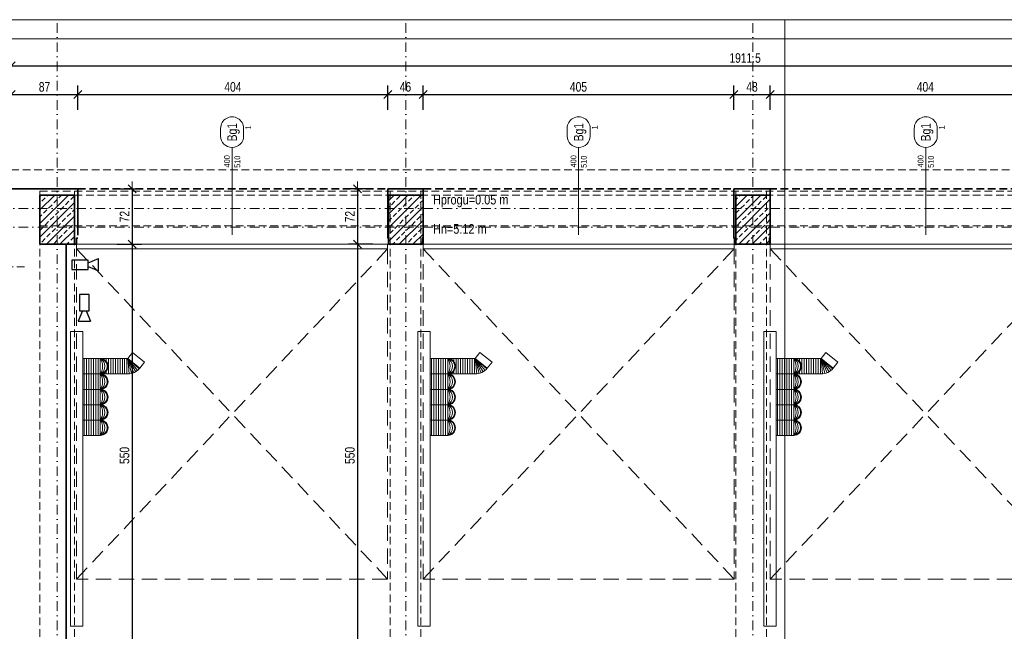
# Model space of a CAD drawing. Header units: millimetres. Extents: x 4946 to 18537, y -10559 to 785.
# Tile 41 of 79: x 6050 to 7332, y -11 to 785. Entities that reach past the tile are written whole.
import ezdxf
from ezdxf.enums import TextEntityAlignment as Align

# ---------------------------------------------------------------- set-up
doc = ezdxf.new("R2010")
doc.units = ezdxf.units.MM
for name, pattern in [('DASHDOT', [1, 0.5, -0.25, 0, -0.25]), ('DASHED', [0.75, 0.5, -0.25]), ('DASHEDX2', [1.5, 1, -0.5])]:
    doc.linetypes.add(name, pattern=pattern)
doc.layers.add('BA_pom', color=6, linetype='Continuous', lineweight=18, plot=False)
doc.layers.add('PG_POMOCNICZNE', color=6, linetype='Continuous', lineweight=18, plot=False)
for name, color, linetype, lineweight in [('BA_sym', 7, 'Continuous', 18), ('BA_txc', 1, 'Continuous', 18), ('BA_txs', 2, 'Continuous', 18), ('M_Ramki do druku', 7, 'Continuous', 18), ('M_Ramki rysunków', 2, 'Continuous', 18), ('PG_BRAMY', 1, 'DASHEDX2', 18), ('PG_KONSTRUKCJA', 5, 'Continuous', 35), ('PG_OSIE', 1, 'DASHDOT', 18), ('PG_PODCIĄGI', 1, 'DASHED', 18), ('PG_SZRAF', 1, 'Continuous', 18), ('PG_WIDOKOWE_CIENKIE', 1, 'Continuous', 18), ('PG_WYMIARY', 1, 'Continuous', 18), ('PG_WYPOSAŻENIE', 1, 'Continuous', 18), ('PG_ŚCIANY_SŁUPY', 4, 'Continuous', 35), ('Wyposażenie', 134, 'Continuous', 18)]:
    doc.layers.add(name, color=color, linetype=linetype, lineweight=lineweight)
doc.styles.add('BIKTS', font='bikromsw.shx', dxfattribs={"width": 0.85})
doc.styles.add('BIKWYM', font='BIKROMSW.SHX', dxfattribs={"width": 0.8})
doc.dimstyles.new('BA_KR_50', dxfattribs={"dimscale": 0.5, "dimtxt": 25, "dimasz": 1.666667, "dimexe": 24, "dimexo": 0, "dimgap": 0, "dimtad": 0, "dimdec": 1, "dimrnd": 0.5, "dimzin": 9, "dimdsep": 46, "dimtxsty": 'BIKWYM', "dimblk": 'WYM-KR', "dimcen": 0, "dimdle": 20, "dimclrd": 256, "dimclre": 256, "dimclrt": 7, "dimadec": 0, "dimazin": 0, "dimtfac": 0.033333, "dimtdec": 1, "dimtmove": 0, "dimatfit": 3, "dimldrblk": 'WYM-KR', "dimfxl": 40, "dimfxlon": 1, "dimtvp": 0.8, "dimtolj": 1, "dimarcsym": 0})

# ---------------------------------------------------------------- blocks, each defined once
blk = doc.blocks.new('brama')
at = {"layer": 'PG_BRAMY', "linetype": 'Continuous'}
for p, q in [((4191.2, 391.2), (4596.2, 391.2)), ((4191.2, 391.2), (4191.2, 385.2)), ((4191.2, 385.2), (4596.2, 385.2)), ((4596.2, 391.2), (4596.2, 385.2))]:
    blk.add_line(p, q, dxfattribs=at)
at = {"layer": 'PG_BRAMY', "ltscale": 20}
for p, q in [((4191.2, -44.8), (4596.2, 385.2)), ((4191.2, 385.2), (4596.2, -44.8))]:
    blk.add_line(p, q, dxfattribs=at)
blk.add_lwpolyline([(4191.2, 385.2), (4596.2, 385.2), (4596.2, -44.8), (4191.2, -44.8)], close=True, dxfattribs=at)
blk = doc.blocks.new('symdrz')
blk.add_lwpolyline([(-10, -30, -1), (-10, 30), (10, 30, -1), (10, -30)], format="xyb", close=True)
at = {"style": 'BIKTS', "width": 0.8}
blk.add_attdef('SZERDRZ', text='', height=25, dxfattribs=at).set_placement((77.1, 8.8), align=Align.CENTER)
blk.add_attdef('SYMDRZ', text='', height=25, dxfattribs=at).set_placement((0, 0), align=Align.MIDDLE)
blk.add_attdef('WYSDRZ', text='', height=25, dxfattribs=at).set_placement((77.1, -9.5), align=Align.TOP_CENTER)
blk = doc.blocks.new('A$C558C0175')
at = {"layer": 'PG_SZRAF'}
h = blk.add_hatch(dxfattribs=at)
h.set_pattern_fill('ANSI33', color=256, scale=50)
h.set_pattern_definition([(45, (339.872, -19.246), (-8.83883, 8.83883), []), (45, (348.711, -19.246), (-8.83883, 8.83883), [6.25, -3.125])])
h.paths.add_polyline_path([(-45, 64), (0, 64), (0, 0), (-45, 0)])
at = {"layer": 'PG_KONSTRUKCJA'}
blk.add_lwpolyline([(-45, 64), (0, 64), (0, 0), (-45, 0)], close=True, dxfattribs=at)
blk = doc.blocks.new('A$C0fd6651b')
at = {"layer": 'PG_WYPOSAŻENIE', "color": 18, "lineweight": 30, "true_color": 0x000000}
for p, q in [((5.4, 13.5), (0, 0)), ((10.4, 13.5), (15.8, 0)), ((0, 0), (15.8, 0))]:
    blk.add_line(p, q, dxfattribs=at)
blk.add_lwpolyline([(1.8, 34.8), (1.8, 13.5), (14, 13.5), (14, 34.8)], close=True, dxfattribs=at)
blk = doc.blocks.new('A$C0f2c6892')
at = {"layer": 'PG_WIDOKOWE_CIENKIE', "color": 18, "lineweight": 30, "rotation": 90}
blk.add_blockref('A$C0fd6651b', (94.2, -104.5), dxfattribs=at)
at = {"layer": 'PG_WIDOKOWE_CIENKIE', "color": 18, "lineweight": 30}
blk.add_blockref('A$C0fd6651b', (67.9, -170.2), dxfattribs=at)
blk = doc.blocks.new('WYM-KR')
at = {"linetype": 'ByBlock'}
blk.add_line((11.52, 0), (-11.52, 0), dxfattribs=at)
at = {"color": 7, "linetype": 'ByBlock'}
blk.add_line((6.24, 6.24), (-6.24, -6.24), dxfattribs=at)
blk = doc.blocks.new('*D272')
at = {"layer": 'Defpoints', "color": 0, "transparency": 16777216}
for p in [(6125.5, 687.6), (6038.5, 564.7), (6125.5, 564.7)]:
    blk.add_point(p, dxfattribs=at)
at = {"layer": 'PG_WYMIARY', "lineweight": -2, "transparency": 16777216}
for p, q in [((6038.5, 667.6), (6038.5, 699.6)), ((6125.5, 667.6), (6125.5, 699.6)), ((6039.4, 687.6), (6124.7, 687.6))]:
    blk.add_line(p, q, dxfattribs=at)
at = {"layer": 'PG_WYMIARY', "lineweight": -2, "transparency": 16777216, "xscale": 0.8333333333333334, "yscale": 0.8333333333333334, "zscale": 0.8333333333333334, "rotation": 180}
blk.add_blockref('WYM-KR', (6038.5, 687.6), dxfattribs=at)
at = {"layer": 'PG_WYMIARY', "lineweight": -2, "transparency": 16777216, "xscale": 0.8333333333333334, "yscale": 0.8333333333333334, "zscale": 0.8333333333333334}
blk.add_blockref('WYM-KR', (6125.5, 687.6), dxfattribs=at)
at = {"layer": 'PG_WYMIARY', "color": 7, "lineweight": 18, "transparency": 16777216, "insert": (6082, 697.6), "char_height": 12.5, "attachment_point": 5, "style": 'BIKWYM'}
blk.add_mtext('\\A1;87', dxfattribs=at)
blk = doc.blocks.new('*D273')
at = {"layer": 'Defpoints', "color": 0, "transparency": 16777216}
for p in [(6529, 687.6), (6125.5, 564.7), (6529, 564.7)]:
    blk.add_point(p, dxfattribs=at)
at = {"layer": 'PG_WYMIARY', "lineweight": -2, "transparency": 16777216}
for p, q in [((6125.5, 667.6), (6125.5, 699.6)), ((6529, 667.6), (6529, 699.6)), ((6126.4, 687.6), (6528.2, 687.6))]:
    blk.add_line(p, q, dxfattribs=at)
at = {"layer": 'PG_WYMIARY', "lineweight": -2, "transparency": 16777216, "xscale": 0.8333333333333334, "yscale": 0.8333333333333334, "zscale": 0.8333333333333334, "rotation": 180}
blk.add_blockref('WYM-KR', (6125.5, 687.6), dxfattribs=at)
at = {"layer": 'PG_WYMIARY', "lineweight": -2, "transparency": 16777216, "xscale": 0.8333333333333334, "yscale": 0.8333333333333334, "zscale": 0.8333333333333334}
blk.add_blockref('WYM-KR', (6529, 687.6), dxfattribs=at)
at = {"layer": 'PG_WYMIARY', "color": 7, "lineweight": 18, "transparency": 16777216, "insert": (6327.3, 697.6), "char_height": 12.5, "attachment_point": 5, "style": 'BIKWYM'}
blk.add_mtext('\\A1;404', dxfattribs=at)
blk = doc.blocks.new('*D274')
at = {"layer": 'Defpoints', "color": 0, "transparency": 16777216}
for p in [(6575, 687.6), (6529, 564.7), (6575, 564.7)]:
    blk.add_point(p, dxfattribs=at)
at = {"layer": 'PG_WYMIARY', "lineweight": -2, "transparency": 16777216}
for p, q in [((6529, 667.6), (6529, 699.6)), ((6575, 667.6), (6575, 699.6)), ((6529.9, 687.6), (6574.2, 687.6))]:
    blk.add_line(p, q, dxfattribs=at)
at = {"layer": 'PG_WYMIARY', "lineweight": -2, "transparency": 16777216, "xscale": 0.8333333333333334, "yscale": 0.8333333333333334, "zscale": 0.8333333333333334, "rotation": 180}
blk.add_blockref('WYM-KR', (6529, 687.6), dxfattribs=at)
at = {"layer": 'PG_WYMIARY', "lineweight": -2, "transparency": 16777216, "xscale": 0.8333333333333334, "yscale": 0.8333333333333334, "zscale": 0.8333333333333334}
blk.add_blockref('WYM-KR', (6575, 687.6), dxfattribs=at)
at = {"layer": 'PG_WYMIARY', "color": 7, "lineweight": 18, "transparency": 16777216, "insert": (6552, 697.6), "char_height": 12.5, "attachment_point": 5, "style": 'BIKWYM'}
blk.add_mtext('\\A1;46', dxfattribs=at)
blk = doc.blocks.new('*D275')
at = {"layer": 'Defpoints', "color": 0, "transparency": 16777216}
for p in [(6979.5, 687.6), (6575, 564.7), (6979.5, 564.7)]:
    blk.add_point(p, dxfattribs=at)
at = {"layer": 'PG_WYMIARY', "lineweight": -2, "transparency": 16777216}
for p, q in [((6575, 667.6), (6575, 699.6)), ((6979.5, 667.6), (6979.5, 699.6)), ((6575.9, 687.6), (6978.7, 687.6))]:
    blk.add_line(p, q, dxfattribs=at)
at = {"layer": 'PG_WYMIARY', "lineweight": -2, "transparency": 16777216, "xscale": 0.8333333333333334, "yscale": 0.8333333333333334, "zscale": 0.8333333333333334, "rotation": 180}
blk.add_blockref('WYM-KR', (6575, 687.6), dxfattribs=at)
at = {"layer": 'PG_WYMIARY', "lineweight": -2, "transparency": 16777216, "xscale": 0.8333333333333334, "yscale": 0.8333333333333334, "zscale": 0.8333333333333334}
blk.add_blockref('WYM-KR', (6979.5, 687.6), dxfattribs=at)
at = {"layer": 'PG_WYMIARY', "color": 7, "lineweight": 18, "transparency": 16777216, "insert": (6777.3, 697.6), "char_height": 12.5, "attachment_point": 5, "style": 'BIKWYM'}
blk.add_mtext('\\A1;405', dxfattribs=at)
blk = doc.blocks.new('*D276')
at = {"layer": 'Defpoints', "color": 0, "transparency": 16777216}
for p in [(7027, 687.6), (6979.5, 564.7), (7027, 564.7)]:
    blk.add_point(p, dxfattribs=at)
at = {"layer": 'PG_WYMIARY', "lineweight": -2, "transparency": 16777216}
for p, q in [((6979.5, 667.6), (6979.5, 699.6)), ((7027, 667.6), (7027, 699.6)), ((6980.4, 687.6), (7026.2, 687.6))]:
    blk.add_line(p, q, dxfattribs=at)
at = {"layer": 'PG_WYMIARY', "lineweight": -2, "transparency": 16777216, "xscale": 0.8333333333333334, "yscale": 0.8333333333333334, "zscale": 0.8333333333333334, "rotation": 180}
blk.add_blockref('WYM-KR', (6979.5, 687.6), dxfattribs=at)
at = {"layer": 'PG_WYMIARY', "lineweight": -2, "transparency": 16777216, "xscale": 0.8333333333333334, "yscale": 0.8333333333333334, "zscale": 0.8333333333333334}
blk.add_blockref('WYM-KR', (7027, 687.6), dxfattribs=at)
at = {"layer": 'PG_WYMIARY', "color": 7, "lineweight": 18, "transparency": 16777216, "insert": (7003.3, 697.6), "char_height": 12.5, "attachment_point": 5, "style": 'BIKWYM'}
blk.add_mtext('\\A1;48', dxfattribs=at)
blk = doc.blocks.new('*D277')
at = {"layer": 'Defpoints', "color": 0, "transparency": 16777216}
for p in [(7431, 687.6), (7027, 564.7), (7431, 564.7)]:
    blk.add_point(p, dxfattribs=at)
at = {"layer": 'PG_WYMIARY', "lineweight": -2, "transparency": 16777216}
for p, q in [((7027, 667.6), (7027, 699.6)), ((7431, 667.6), (7431, 699.6)), ((7027.9, 687.6), (7430.2, 687.6))]:
    blk.add_line(p, q, dxfattribs=at)
at = {"layer": 'PG_WYMIARY', "lineweight": -2, "transparency": 16777216, "xscale": 0.8333333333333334, "yscale": 0.8333333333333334, "zscale": 0.8333333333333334, "rotation": 180}
blk.add_blockref('WYM-KR', (7027, 687.6), dxfattribs=at)
at = {"layer": 'PG_WYMIARY', "lineweight": -2, "transparency": 16777216, "xscale": 0.8333333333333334, "yscale": 0.8333333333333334, "zscale": 0.8333333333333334}
blk.add_blockref('WYM-KR', (7431, 687.6), dxfattribs=at)
at = {"layer": 'PG_WYMIARY', "color": 7, "lineweight": 18, "transparency": 16777216, "insert": (7229, 697.6), "char_height": 12.5, "attachment_point": 5, "style": 'BIKWYM'}
blk.add_mtext('\\A1;404', dxfattribs=at)
blk = doc.blocks.new('*D280')
at = {"layer": 'Defpoints', "color": 0, "transparency": 16777216}
for p in [(7950, 725.2), (6038.5, 564.7), (7950, 564.7)]:
    blk.add_point(p, dxfattribs=at)
at = {"layer": 'PG_WYMIARY', "lineweight": -2, "transparency": 16777216}
for p, q in [((6038.5, 705.2), (6038.5, 737.2)), ((7950, 705.2), (7950, 737.2)), ((6039.4, 725.2), (7949.2, 725.2))]:
    blk.add_line(p, q, dxfattribs=at)
at = {"layer": 'PG_WYMIARY', "lineweight": -2, "transparency": 16777216, "xscale": 0.8333333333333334, "yscale": 0.8333333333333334, "zscale": 0.8333333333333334, "rotation": 180}
blk.add_blockref('WYM-KR', (6038.5, 725.2), dxfattribs=at)
at = {"layer": 'PG_WYMIARY', "lineweight": -2, "transparency": 16777216, "xscale": 0.8333333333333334, "yscale": 0.8333333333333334, "zscale": 0.8333333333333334}
blk.add_blockref('WYM-KR', (7950, 725.2), dxfattribs=at)
at = {"layer": 'PG_WYMIARY', "color": 7, "lineweight": 18, "transparency": 16777216, "insert": (6994.3, 735.2), "char_height": 12.5, "attachment_point": 5, "style": 'BIKWYM'}
blk.add_mtext('\\A1;1911.5', dxfattribs=at)
blk = doc.blocks.new('*D319')
at = {"layer": 'Defpoints', "color": 0, "transparency": 16777216}
for p in [(6529, 564.7), (6489.7, 492.7), (6528.8, 492.7)]:
    blk.add_point(p, dxfattribs=at)
at = {"layer": 'PG_WYMIARY', "lineweight": -2, "transparency": 16777216}
for p, q in [((6509.7, 564.7), (6477.7, 564.7)), ((6489.7, 563.9), (6489.7, 493.5)), ((6509.7, 492.7), (6477.7, 492.7))]:
    blk.add_line(p, q, dxfattribs=at)
at = {"layer": 'PG_WYMIARY', "lineweight": -2, "transparency": 16777216, "xscale": 0.8333333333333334, "yscale": 0.8333333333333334, "zscale": 0.8333333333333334}
for p, rotation in [((6489.7, 564.7), 90), ((6489.7, 492.7), 270)]:
    blk.add_blockref('WYM-KR', p, dxfattribs=dict(at, rotation=rotation))
at = {"layer": 'PG_WYMIARY', "color": 7, "transparency": 16777216, "insert": (6479.7, 528.7), "char_height": 12.5, "attachment_point": 5, "rotation": 90, "style": 'BIKWYM'}
blk.add_mtext('\\A1;72', dxfattribs=at)
blk = doc.blocks.new('*D320')
at = {"layer": 'Defpoints', "color": 0, "transparency": 16777216}
for p in [(6528.8, 492.7), (6489.7, -57.3), (6532, -57.3)]:
    blk.add_point(p, dxfattribs=at)
at = {"layer": 'PG_WYMIARY', "lineweight": -2, "transparency": 16777216}
for p, q in [((6509.7, 492.7), (6477.7, 492.7)), ((6489.7, 491.9), (6489.7, -56.5)), ((6509.7, -57.3), (6477.7, -57.3))]:
    blk.add_line(p, q, dxfattribs=at)
at = {"layer": 'PG_WYMIARY', "lineweight": -2, "transparency": 16777216, "xscale": 0.8333333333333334, "yscale": 0.8333333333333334, "zscale": 0.8333333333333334}
for p, rotation in [((6489.7, 492.7), 90), ((6489.7, -57.3), 270)]:
    blk.add_blockref('WYM-KR', p, dxfattribs=dict(at, rotation=rotation))
at = {"layer": 'PG_WYMIARY', "color": 7, "transparency": 16777216, "insert": (6479.7, 217.7), "char_height": 12.5, "attachment_point": 5, "rotation": 90, "style": 'BIKWYM'}
blk.add_mtext('\\A1;550', dxfattribs=at)
blk = doc.blocks.new('*D337')
at = {"layer": 'Defpoints', "color": 0, "transparency": 16777216}
for p in [(6117.8, 564.7), (6116, 492.7), (6196.2, 492.7)]:
    blk.add_point(p, dxfattribs=at)
at = {"layer": 'PG_WYMIARY', "lineweight": -2, "transparency": 16777216}
for p, q in [((6176.2, 564.7), (6208.2, 564.7)), ((6196.2, 563.9), (6196.2, 493.5)), ((6176.2, 492.7), (6208.2, 492.7))]:
    blk.add_line(p, q, dxfattribs=at)
at = {"layer": 'PG_WYMIARY', "lineweight": -2, "transparency": 16777216, "xscale": 0.8333333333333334, "yscale": 0.8333333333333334, "zscale": 0.8333333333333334}
for p, rotation in [((6196.2, 564.7), 90), ((6196.2, 492.7), 270)]:
    blk.add_blockref('WYM-KR', p, dxfattribs=dict(at, rotation=rotation))
at = {"layer": 'PG_WYMIARY', "color": 7, "transparency": 16777216, "insert": (6186.2, 528.7), "char_height": 12.5, "attachment_point": 5, "rotation": 90, "style": 'BIKWYM'}
blk.add_mtext('\\A1;72', dxfattribs=at)
blk = doc.blocks.new('*D338')
at = {"layer": 'Defpoints', "color": 0, "transparency": 16777216}
for p in [(6116, 492.7), (6113.3, -57.3), (6196.2, -57.3)]:
    blk.add_point(p, dxfattribs=at)
at = {"layer": 'PG_WYMIARY', "lineweight": -2, "transparency": 16777216}
for p, q in [((6176.2, 492.7), (6208.2, 492.7)), ((6196.2, 491.9), (6196.2, -56.5)), ((6176.2, -57.3), (6208.2, -57.3))]:
    blk.add_line(p, q, dxfattribs=at)
at = {"layer": 'PG_WYMIARY', "lineweight": -2, "transparency": 16777216, "xscale": 0.8333333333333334, "yscale": 0.8333333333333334, "zscale": 0.8333333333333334}
for p, rotation in [((6196.2, 492.7), 90), ((6196.2, -57.3), 270)]:
    blk.add_blockref('WYM-KR', p, dxfattribs=dict(at, rotation=rotation))
at = {"layer": 'PG_WYMIARY', "color": 7, "transparency": 16777216, "insert": (6186.2, 217.7), "char_height": 12.5, "attachment_point": 5, "rotation": 90, "style": 'BIKWYM'}
blk.add_mtext('\\A1;550', dxfattribs=at)
blk = doc.blocks.new('*U352')
at = {"layer": 'M_Ramki rysunków'}
blk.add_lwpolyline([(30, 5), (30, 589), (835, 589), (835, 5)], close=True, dxfattribs=at)

msp = doc.modelspace()

# ---------------------------------------------------------------- linework, layer by layer
at = {"layer": 'BA_sym', "color": 18, "true_color": 0x000000}
for p, q in [((6326.3, 552.7), (6326.3, 618.68)), ((6326.3, 552.7), (6326.3, 616.15)), ((6777.55, 552.7), (6777.55, 618.68)), ((6777.55, 552.7), (6777.55, 616.15)), ((7229.55, 552.7), (7229.55, 618.68)), ((7229.55, 552.7), (7229.55, 616.15)), ((6326.3, 597.48), (6326.3, 505.1)), ((6777.55, 597.48), (6777.55, 505.1)), ((7229.55, 597.48), (7229.55, 505.1))]:
    msp.add_line(p, q, dxfattribs=at)
at = {"layer": 'Defpoints', "color": 6, "lineweight": 18}
for points in [[(4946.25, 785.16), (7046.25, 785.16), (7046.25, -699.84), (4946.25, -699.84)], [(7046.25, 785.16), (9146.25, 785.16), (9146.25, -699.84), (7046.25, -699.84)]]:
    msp.add_lwpolyline(points, close=True, dxfattribs=at)
at = {"layer": 'PG_OSIE', "color": 18, "ltscale": 25, "true_color": 0x000000}
for points in [[(6098.55, 780.75), (6098.55, -2070.06)], [(6552.55, 780.75), (6552.55, -2070.06)], [(7004.55, 780.75), (7004.55, -2070.06)], [(5847.38, 539.19), (8127.62, 539.19)], [(5847.38, 515.19), (8127.62, 515.19)]]:
    msp.add_lwpolyline(points, dxfattribs=at)
at = {"layer": 'PG_PODCIĄGI', "color": 18, "ltscale": 20, "true_color": 0x000000}
for points in [[(6056.05, 463.19), (6038.55, 463.19), (6038.55, 589.69), (7950.05, 589.69), (7950.05, 463.19)], [(6076.05, 561.69), (7930.05, 561.69)], [(6076.05, 561.69), (6076.05, -1912.31)], [(6076.05, 556.69), (7930.05, 556.69)], [(6121.05, 561.69), (6121.05, -1912.31)], [(6532.05, 561.69), (6532.05, -97.31)], [(6572.05, 561.69), (6572.05, -97.31)], [(6982.05, 561.69), (6982.05, -697.31)], [(7022.05, 561.69), (7022.05, -697.31)], [(6076.05, 516.69), (7930.05, 516.69)], [(7930.05, 492.69), (6076.05, 492.69)]]:
    msp.add_lwpolyline(points, dxfattribs=at)
at = {"layer": 'PG_POMOCNICZNE'}
for points in [[(6110.05, 492.69), (7894.55, 492.69), (7894.55, -57.31), (7881.55, -57.31), (7881.55, -97.31), (7894.55, -97.31), (7894.55, -657.31), (7881.55, -657.31), (7881.55, -697.31), (7894.55, -697.31), (7894.55, -1257.31)], [(6084.55, -1257.31), (6084.55, -697.31), (6121.05, -697.31), (6121.05, -657.31), (6084.55, -657.31), (6084.55, -376.31), (6110.05, -376.31), (6110.05, -97.31), (6121.05, -97.31), (6121.05, -57.31), (6110.05, -57.31), (6110.05, 391.19)]]:
    msp.add_lwpolyline(points, dxfattribs=at)
at = {"layer": 'PG_ŚCIANY_SŁUPY', "color": 18, "true_color": 0x000000}
for points in [[(6125.55, 504.69), (6125.55, 564.69), (6038.55, 564.69)], [(6529.05, 564.69), (6529.05, 500.69), (6530.05, 500.69), (6530.05, 492.69), (6574.05, 492.69), (6574.05, 500.69), (6575.05, 500.69), (6575.05, 564.69), (6529.05, 564.69)], [(6979.55, 564.69), (6979.55, 500.69), (6980.55, 500.69), (6980.55, 492.69), (7026.05, 492.69), (7026.05, 500.69), (7027.05, 500.69), (7027.05, 564.69), (6979.55, 564.69)], [(6059.55, -376.31), (6080.05, -376.31), (6110.05, -376.31), (6110.05, -97.31), (6121.05, -97.31), (6121.05, -57.31), (6110.05, -57.31), (6110.05, 492.69), (6123.8, 492.69), (6123.8, 500.69), (6125.55, 500.69)]]:
    msp.add_lwpolyline(points, dxfattribs=at)
at = {"layer": 'PG_ŚCIANY_SŁUPY', "color": 18, "linetype": 'DASHED', "ltscale": 20, "true_color": 0x000000}
msp.add_lwpolyline([(6125.55, 564.69), (7878.55, 564.69)], dxfattribs=at)
at = {"layer": 'Wyposażenie', "color": 18, "lineweight": 15, "true_color": 0x000000}
for p, q in [((6131.79, 379.23), (6115.79, 379.23)), ((6115.79, 379.23), (6115.79, -4.73)), ((6131.79, 379.23), (6131.79, -4.73)), ((6584.25, 379.23), (6568.25, 379.23)), ((6568.25, 379.23), (6568.25, -4.73)), ((6584.25, 379.23), (6584.25, -4.73)), ((7034.7, 379.23), (7018.7, 379.23)), ((7018.7, 379.23), (7018.7, -4.73)), ((7034.7, 379.23), (7034.7, -4.73)), ((6190.37, 343.78), (6196.55, 351.64)), ((6196.55, 351.64), (6212.28, 339.28)), ((6642.84, 343.78), (6649.02, 351.64)), ((6649.02, 351.64), (6664.74, 339.28)), ((7093.29, 343.78), (7099.46, 351.64)), ((7099.46, 351.64), (7115.19, 339.28)), ((6154.67, 343.78), (6131.79, 343.78)), ((6133.67, 243.78), (6133.67, 343.78)), ((6136.67, 243.78), (6136.67, 343.78)), ((6139.67, 243.78), (6139.67, 343.78)), ((6142.67, 243.78), (6142.67, 343.78)), ((6145.67, 243.78), (6145.67, 343.78)), ((6148.67, 243.78), (6148.67, 343.78)), ((6151.67, 243.78), (6151.67, 343.78)), ((6154.67, 243.78), (6154.67, 343.78)), ((6154.67, 343.78), (6190.37, 343.78)), ((6159.37, 342.6), (6159.37, 343.78)), ((6162.37, 340.16), (6162.37, 343.78)), ((6165.37, 323.78), (6165.37, 343.78)), ((6168.37, 323.78), (6168.37, 343.78)), ((6168.37, 323.78), (6168.37, 343.78)), ((6171.37, 323.78), (6171.37, 343.78)), ((6174.37, 323.78), (6174.37, 343.78)), ((6177.37, 323.78), (6177.37, 343.78)), ((6180.37, 323.78), (6180.37, 343.78)), ((6183.37, 323.78), (6183.37, 343.78)), ((6186.37, 323.78), (6186.37, 343.78)), ((6189.37, 323.78), (6189.37, 343.78)), ((6190.37, 343.78), (6206.1, 331.42)), ((6192.37, 323.88), (6190.37, 343.78)), ((6195.32, 324.4), (6190.37, 343.78)), ((6198.17, 325.36), (6190.37, 343.78)), ((6200.83, 326.73), (6190.37, 343.78)), ((6203.27, 328.49), (6190.37, 343.78)), ((6205.41, 330.59), (6190.37, 343.78)), ((6212.28, 339.28), (6206.1, 331.42)), ((6607.14, 343.78), (6584.25, 343.78)), ((6586.14, 243.78), (6586.14, 343.78)), ((6589.14, 243.78), (6589.14, 343.78)), ((6592.14, 243.78), (6592.14, 343.78)), ((6595.14, 243.78), (6595.14, 343.78)), ((6598.14, 243.78), (6598.14, 343.78)), ((6601.14, 243.78), (6601.14, 343.78)), ((6604.14, 243.78), (6604.14, 343.78)), ((6607.14, 243.78), (6607.14, 343.78)), ((6607.14, 343.78), (6642.84, 343.78)), ((6611.84, 342.6), (6611.84, 343.78)), ((6614.84, 340.16), (6614.84, 343.78)), ((6617.84, 323.78), (6617.84, 343.78)), ((6620.84, 323.78), (6620.84, 343.78)), ((6620.84, 323.78), (6620.84, 343.78)), ((6623.84, 323.78), (6623.84, 343.78)), ((6626.84, 323.78), (6626.84, 343.78)), ((6629.84, 323.78), (6629.84, 343.78)), ((6632.84, 323.78), (6632.84, 343.78)), ((6635.84, 323.78), (6635.84, 343.78)), ((6638.84, 323.78), (6638.84, 343.78)), ((6641.84, 323.78), (6641.84, 343.78)), ((6642.84, 343.78), (6658.57, 331.42)), ((6644.84, 323.88), (6642.84, 343.78)), ((6647.79, 324.4), (6642.84, 343.78)), ((6650.63, 325.36), (6642.84, 343.78)), ((6653.3, 326.73), (6642.84, 343.78)), ((6655.73, 328.49), (6642.84, 343.78)), ((6657.88, 330.59), (6642.84, 343.78)), ((6664.74, 339.28), (6658.57, 331.42)), ((7057.58, 343.78), (7034.7, 343.78)), ((7036.58, 243.78), (7036.58, 343.78)), ((7039.58, 243.78), (7039.58, 343.78)), ((7042.58, 243.78), (7042.58, 343.78)), ((7045.58, 243.78), (7045.58, 343.78)), ((7048.58, 243.78), (7048.58, 343.78)), ((7051.58, 243.78), (7051.58, 343.78)), ((7054.58, 243.78), (7054.58, 343.78)), ((7057.58, 243.78), (7057.58, 343.78)), ((7057.58, 343.78), (7093.29, 343.78)), ((7062.29, 342.6), (7062.29, 343.78)), ((7065.29, 340.16), (7065.29, 343.78)), ((7068.29, 323.78), (7068.29, 343.78)), ((7071.29, 323.78), (7071.29, 343.78)), ((7071.29, 323.78), (7071.29, 343.78)), ((7074.29, 323.78), (7074.29, 343.78)), ((7077.29, 323.78), (7077.29, 343.78)), ((7080.29, 323.78), (7080.29, 343.78)), ((7083.29, 323.78), (7083.29, 343.78)), ((7086.29, 323.78), (7086.29, 343.78)), ((7089.29, 323.78), (7089.29, 343.78)), ((7092.29, 323.78), (7092.29, 343.78)), ((7093.29, 343.78), (7109.01, 331.42)), ((7095.28, 323.88), (7093.29, 343.78)), ((7098.24, 324.4), (7093.29, 343.78)), ((7101.08, 325.36), (7093.29, 343.78)), ((7103.75, 326.73), (7093.29, 343.78)), ((7106.18, 328.49), (7093.29, 343.78)), ((7108.32, 330.59), (7093.29, 343.78)), ((7115.19, 339.28), (7109.01, 331.42)), ((6154.67, 323.78), (6131.79, 323.78)), ((6154.67, 323.78), (6190.37, 323.78)), ((6159.37, 323.78), (6159.37, 324.95)), ((6162.37, 323.78), (6162.37, 327.4)), ((6607.14, 323.78), (6584.25, 323.78)), ((6607.14, 323.78), (6642.84, 323.78)), ((6611.84, 323.78), (6611.84, 324.95)), ((6614.84, 323.78), (6614.84, 327.4)), ((7057.58, 323.78), (7034.7, 323.78)), ((7057.58, 323.78), (7093.29, 323.78)), ((7062.29, 323.78), (7062.29, 324.95)), ((7065.29, 323.78), (7065.29, 327.4)), ((6154.67, 303.78), (6131.79, 303.78)), ((6607.14, 303.78), (6584.25, 303.78)), ((7057.58, 303.78), (7034.7, 303.78)), ((6154.67, 283.78), (6131.79, 283.78)), ((6607.14, 283.78), (6584.25, 283.78)), ((7057.58, 283.78), (7034.7, 283.78)), ((6154.67, 263.78), (6131.79, 263.78)), ((6607.14, 263.78), (6584.25, 263.78)), ((7057.58, 263.78), (7034.7, 263.78)), ((6154.67, 243.78), (6131.79, 243.78)), ((6607.14, 243.78), (6584.25, 243.78)), ((7057.58, 243.78), (7034.7, 243.78)), ((6131.79, -4.73), (6115.79, -4.73)), ((6584.25, -4.73), (6568.25, -4.73)), ((7034.7, -4.73), (7018.7, -4.73))]:
    msp.add_line(p, q, dxfattribs=at)
for centre, radius, start, end in [((6154.67, 333.78), 10, 270, 90), ((6153.61, 333.78), 10.06, 276.02558, 83.97442), ((6149.34, 333.78), 11.33, 298.07249, 61.92751), ((6139.5, 333.78), 18.17, 326.60151, 33.39849), ((6607.14, 333.78), 10, 270, 90), ((6606.08, 333.78), 10.06, 276.02558, 83.97442), ((6601.81, 333.78), 11.33, 298.07249, 61.92751), ((6591.97, 333.78), 18.17, 326.60151, 33.39849), ((7057.58, 333.78), 10, 270, 90), ((7056.53, 333.78), 10.06, 276.02558, 83.97442), ((7052.25, 333.78), 11.33, 298.07249, 61.92751), ((7042.42, 333.78), 18.17, 326.60151, 33.39849), ((6154.67, 313.78), 10, 270, 90), ((6153.61, 313.78), 10.06, 276.02558, 83.97442), ((6149.34, 313.78), 11.33, 298.07249, 61.92751), ((6139.5, 313.78), 18.17, 326.60151, 33.39849), ((6190.37, 343.78), 20, 270, 321.83888), ((6607.14, 313.78), 10, 270, 90), ((6606.08, 313.78), 10.06, 276.02558, 83.97442), ((6601.81, 313.78), 11.33, 298.07249, 61.92751), ((6591.97, 313.78), 18.17, 326.60151, 33.39849), ((6642.84, 343.78), 20, 270, 321.83888), ((7057.58, 313.78), 10, 270, 90), ((7056.53, 313.78), 10.06, 276.02558, 83.97442), ((7052.25, 313.78), 11.33, 298.07249, 61.92751), ((7042.42, 313.78), 18.17, 326.60151, 33.39849), ((7093.29, 343.78), 20, 270, 321.83888), ((6154.67, 293.78), 10, 270, 90), ((6153.61, 293.78), 10.06, 276.02558, 83.97442), ((6149.34, 293.78), 11.33, 298.07249, 61.92751), ((6139.5, 293.78), 18.17, 326.60151, 33.39849), ((6607.14, 293.78), 10, 270, 90), ((6606.08, 293.78), 10.06, 276.02558, 83.97442), ((6601.81, 293.78), 11.33, 298.07249, 61.92751), ((6591.97, 293.78), 18.17, 326.60151, 33.39849), ((7057.58, 293.78), 10, 270, 90), ((7056.53, 293.78), 10.06, 276.02558, 83.97442), ((7052.25, 293.78), 11.33, 298.07249, 61.92751), ((7042.42, 293.78), 18.17, 326.60151, 33.39849), ((6154.67, 273.78), 10, 270, 90), ((6153.61, 273.78), 10.06, 276.02558, 83.97442), ((6149.34, 273.78), 11.33, 298.07249, 61.92751), ((6139.5, 273.78), 18.17, 326.60151, 33.39849), ((6607.14, 273.78), 10, 270, 90), ((6606.08, 273.78), 10.06, 276.02558, 83.97442), ((6601.81, 273.78), 11.33, 298.07249, 61.92751), ((6591.97, 273.78), 18.17, 326.60151, 33.39849), ((7057.58, 273.78), 10, 270, 90), ((7056.53, 273.78), 10.06, 276.02558, 83.97442), ((7052.25, 273.78), 11.33, 298.07249, 61.92751), ((7042.42, 273.78), 18.17, 326.60151, 33.39849), ((6154.67, 253.78), 10, 270, 90), ((6153.61, 253.78), 10.06, 276.02558, 83.97442), ((6149.34, 253.78), 11.33, 298.07249, 61.92751), ((6139.5, 253.78), 18.17, 326.60151, 33.39849), ((6607.14, 253.78), 10, 270, 90), ((6606.08, 253.78), 10.06, 276.02558, 83.97442), ((6601.81, 253.78), 11.33, 298.07249, 61.92751), ((6591.97, 253.78), 18.17, 326.60151, 33.39849), ((7057.58, 253.78), 10, 270, 90), ((7056.53, 253.78), 10.06, 276.02558, 83.97442), ((7052.25, 253.78), 11.33, 298.07249, 61.92751), ((7042.42, 253.78), 18.17, 326.60151, 33.39849)]:
    msp.add_arc(centre, radius, start, end, dxfattribs=at)

# ---------------------------------------------------------------- block references
at = {"layer": 'BA_sym', "color": 18, "true_color": 0x000000}
ref = msp.add_blockref('symdrz', (6326.3, 638.68), dxfattribs=dict(at, xscale=0.5000000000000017, yscale=0.5000000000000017, zscale=0.5000000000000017, rotation=90.00000472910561))
ref.add_attrib('Symdrz', 'Bg1', dxfattribs={"height": 12.5, "rotation": 90, "style": 'BIKTS', "width": 0.8}).set_placement((6326.3, 638.68), align=Align.MIDDLE_CENTER)
ref.add_attrib('Szerdrz', '400', dxfattribs={"layer": 'BA_txc', "color": 7, "height": 7.5, "rotation": 90, "style": 'BIKTS', "width": 0.8}).set_placement((6319.55, 600.75), align=Align.MIDDLE_CENTER)
ref.add_attrib('Wysdrz', '510', dxfattribs={"layer": 'BA_txc', "color": 7, "height": 7.5, "rotation": 90, "style": 'BIKTS', "width": 0.8}).set_placement((6333.05, 600.19), align=Align.MIDDLE_CENTER)
ref.add_attrib('Sztuk', '1', (6351.05, 642.11), dxfattribs={"layer": 'BA_pom', "height": 7.5, "rotation": 90, "style": 'BIKTS', "width": 0.8})
ref = msp.add_blockref('symdrz', (6777.55, 638.68), dxfattribs=dict(at, xscale=0.5000000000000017, yscale=0.5000000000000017, zscale=0.5000000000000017, rotation=90.00000472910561))
ref.add_attrib('Symdrz', 'Bg1', dxfattribs={"height": 12.5, "rotation": 90, "style": 'BIKTS', "width": 0.8}).set_placement((6777.55, 638.68), align=Align.MIDDLE_CENTER)
ref.add_attrib('Szerdrz', '400', dxfattribs={"layer": 'BA_txc', "color": 7, "height": 7.5, "rotation": 90, "style": 'BIKTS', "width": 0.8}).set_placement((6770.8, 600.75), align=Align.MIDDLE_CENTER)
ref.add_attrib('Wysdrz', '510', dxfattribs={"layer": 'BA_txc', "color": 7, "height": 7.5, "rotation": 90, "style": 'BIKTS', "width": 0.8}).set_placement((6784.3, 600.19), align=Align.MIDDLE_CENTER)
ref.add_attrib('Sztuk', '1', (6802.3, 642.11), dxfattribs={"layer": 'BA_pom', "height": 7.5, "rotation": 90, "style": 'BIKTS', "width": 0.8})
ref = msp.add_blockref('symdrz', (7229.55, 638.68), dxfattribs=dict(at, xscale=0.5000000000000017, yscale=0.5000000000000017, zscale=0.5000000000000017, rotation=90.00000472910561))
ref.add_attrib('Symdrz', 'Bg1', dxfattribs={"height": 12.5, "rotation": 90, "style": 'BIKTS', "width": 0.8}).set_placement((7229.55, 638.68), align=Align.MIDDLE_CENTER)
ref.add_attrib('Szerdrz', '400', dxfattribs={"layer": 'BA_txc', "color": 7, "height": 7.5, "rotation": 90, "style": 'BIKTS', "width": 0.8}).set_placement((7222.8, 600.75), align=Align.MIDDLE_CENTER)
ref.add_attrib('Wysdrz', '510', dxfattribs={"layer": 'BA_txc', "color": 7, "height": 7.5, "rotation": 90, "style": 'BIKTS', "width": 0.8}).set_placement((7236.3, 600.19), align=Align.MIDDLE_CENTER)
ref.add_attrib('Sztuk', '1', (7254.3, 642.11), dxfattribs={"layer": 'BA_pom', "height": 7.5, "rotation": 90, "style": 'BIKTS', "width": 0.8})
at = {"layer": 'M_Ramki do druku', "xscale": 5, "yscale": 5, "zscale": 5}
msp.add_blockref('*U352', (4946.25, -2184.84), dxfattribs=at)
at = {"layer": 'PG_KONSTRUKCJA', "color": 18, "true_color": 0x000000}
for name, p in [('A$C558C0175', (6121.05, 492.69)), ('A$C558C0175', (6575.05, 492.69)), ('A$C558C0175', (7027.05, 492.69)), ('brama', (1932.63, 101.5)), ('brama', (2383.88, 101.5)), ('brama', (2835.88, 101.5))]:
    msp.add_blockref(name, p, dxfattribs=at)
at = {"layer": 'PG_WIDOKOWE_CIENKIE', "color": 18, "lineweight": 30, "true_color": 0x000000}
msp.add_blockref('A$C0f2c6892', (6058.05, 562.69), dxfattribs=at)

# ---------------------------------------------------------------- texts
at = {"layer": 'BA_txs', "color": 18, "true_color": 0x000000, "style": 'BIKTS', "width": 0.85}
for s, p in [('Hprogu=0.05 m', (6587.82, 544.56)), ('Hn=5.12 m', (6587.82, 506.42))]:
    msp.add_text(s, height=12.5, dxfattribs=at).set_placement(p)

# ---------------------------------------------------------------- dimensions: what is measured, and where the dimension line sits
at = {"layer": 'PG_WYMIARY', "color": 18, "lineweight": 18, "true_color": 0x000000}
dim = msp.add_linear_dim(base=(7950.05, 725.16), p1=(6038.55, 564.69), p2=(7950.05, 564.69), dimstyle='BA_KR_50', dxfattribs=at)
dim.commit()
dim.dimension.update_dxf_attribs({"geometry": '*D280', "text_midpoint": (6994.3, 735.16)})
for base, p1, p2, picture, middle in [((6125.55, 687.6), (6038.55, 564.69), (6125.55, 564.69), '*D272', (6082.05, 697.6)), ((6529.04753505, 687.59966766), (6125.54753505, 564.69493852), (6529.04753505, 564.69493852), '*D273', (6327.29753505, 697.59966766)), ((6575.05, 687.6), (6529.05, 564.69), (6575.05, 564.69), '*D274', (6552.05, 697.6)), ((6979.54754, 687.59967), (6575.04753, 564.69494), (6979.54754, 564.69494), '*D275', (6777.29753, 697.59967)), ((7027.04753505, 687.59966766), (6979.54753505, 564.69493852), (7027.04753505, 564.69493852), '*D276', (7003.29753505, 697.59966766)), ((7431.05, 687.6), (7027.05, 564.69), (7431.05, 564.69), '*D277', (7229.05, 697.6))]:
    dim = msp.add_linear_dim(base=base, p1=p1, p2=p2, dimstyle='BA_KR_50', override={"dimdec": 0, "dimrnd": 0}, dxfattribs=at)
    dim.commit()
    dim.dimension.update_dxf_attribs({"geometry": picture, "text_midpoint": middle})
at = {"layer": 'PG_WYMIARY'}
for base, p1, p2, picture, middle in [((6196.19, 492.69), (6117.79, 564.69), (6116.04, 492.69), '*D337', (6186.19, 528.69)), ((6489.67, 492.69), (6529.05, 564.69), (6528.8, 492.69), '*D319', (6479.67, 528.69)), ((6196.19, -57.31), (6116.04, 492.69), (6113.29, -57.31), '*D338', (6186.19, 217.69)), ((6489.67, -57.31), (6528.8, 492.69), (6532.05, -57.31), '*D320', (6479.67, 217.69))]:
    dim = msp.add_linear_dim(base=base, p1=p1, p2=p2, angle=90, dimstyle='BA_KR_50', override={"dimdec": 0, "dimrnd": 0, "dimtmove": 1}, dxfattribs=at)
    dim.commit()
    dim.dimension.update_dxf_attribs({"geometry": picture, "text_midpoint": middle})

doc.saveas('drawing.dxf')
